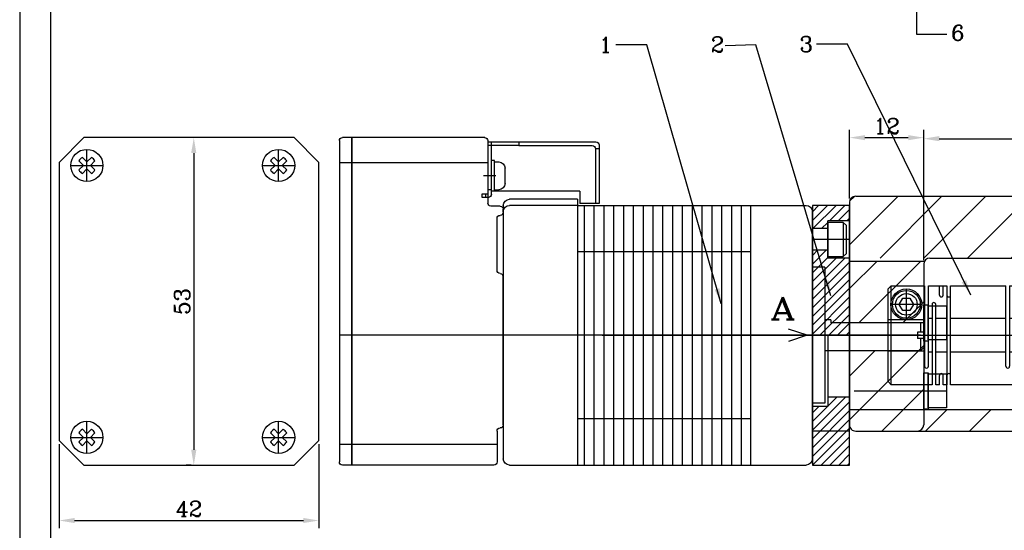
# Model space of a CAD drawing. Extents: x -633 to -223, y -264 to 23.
# Tile 2 of 7: x -633 to -474, y -149 to -67. Entities that reach past the tile are written whole.
import ezdxf
from ezdxf.lldxf.tags import DXFTag

# ---------------------------------------------------------------- set-up
doc = ezdxf.new("R2010")
doc.units = 0
doc.header["$MEASUREMENT"] = 0
for name, color, linetype in [('Bracket', 5, 'Continuous'), ('Center', 1, 'CENTER'), ('Dims', 6, 'Continuous'), ('Hidden', 4, 'HIDDEN'), ('Object', 7, 'Continuous'), ('Text', 3, 'Continuous')]:
    doc.layers.add(name, color=color, linetype=linetype)
doc.styles.get("Standard").update_dxf_attribs({"font": 'romanc.shx', "bigfont": 'bigfont.shx'})
tags = doc.linetypes.add('CENTER', pattern=[17.5, 13, -1.5, 1.5, -1.5]).pattern_tags.tags
tags[10:11] = [DXFTag(74, 4), DXFTag(75, 0), DXFTag(340, '0'), DXFTag(46, 1.0), DXFTag(50, 0.0), DXFTag(44, 0.0), DXFTag(45, 0.0)]
tags[8:9] = [DXFTag(74, 4), DXFTag(75, 0), DXFTag(340, '0'), DXFTag(46, 1.0), DXFTag(50, 0.0), DXFTag(44, 0.0), DXFTag(45, 0.0)]
tags[6:7] = [DXFTag(74, 4), DXFTag(75, 0), DXFTag(340, '0'), DXFTag(46, 1.0), DXFTag(50, 0.0), DXFTag(44, 0.0), DXFTag(45, 0.0)]
tags[4:5] = [DXFTag(74, 4), DXFTag(75, 0), DXFTag(340, '0'), DXFTag(46, 1.0), DXFTag(50, 0.0), DXFTag(44, 0.0), DXFTag(45, 0.0)]
tags = doc.linetypes.add('HIDDEN', pattern=[9.525, 6.35, -3.175]).pattern_tags.tags
tags[6:7] = [DXFTag(74, 4), DXFTag(75, 0), DXFTag(340, '0'), DXFTag(46, 1.0), DXFTag(50, 0.0), DXFTag(44, 0.0), DXFTag(45, 0.0)]
tags[4:5] = [DXFTag(74, 4), DXFTag(75, 0), DXFTag(340, '0'), DXFTag(46, 1.0), DXFTag(50, 0.0), DXFTag(44, 0.0), DXFTag(45, 0.0)]
doc.dimstyles.get("Standard").update_dxf_attribs({"dimtxt": 2.5, "dimasz": 2.5, "dimexe": 1.25, "dimexo": 0.625, "dimtad": 1, "dimdec": 3, "dimdsep": 46, "dimtxsty": 'Standard', "dimcen": 2.5, "dimadec": 0, "dimazin": 0, "dimtfac": 1, "dimtdec": 3, "dimtofl": 0, "dimtmove": 0, "dimatfit": 3, "dimfxl": 1, "dimtolj": 1, "dimtzin": 0, "dimarcsym": 0})

# ---------------------------------------------------------------- blocks, each defined once
blk = doc.blocks.new('ƒJƒvƒŠƒ“ƒO‘¤2')
at = {"layer": 'Center', "color": 1, "linetype": 'CENTER'}
for p, q in [((-12.05, 2.5), (-12.05, 7.5)), ((-9.55, 5), (-14.55, 5)), ((-15, 0), (15, 0))]:
    blk.add_line(p, q, dxfattribs=at)
at = {"layer": 'Object'}
for p, q in [((-15, 7.5), (-14.5, 8)), ((-14.5, -8), (-14.5, 8)), ((-14.5, 8), (-9.1, 8)), ((-9.1, 8), (-9.1, -5)), ((-8.5, -5), (-8.5, 8)), ((-8.5, 8), (-5.85, 8)), ((-6.7, 6.5), (-6.7, 8)), ((-6.1, 6.5), (-6.1, 8)), ((-6.1, 8), (-5.5, 8)), ((-5.5, 8), (-5.5, -8)), ((-4.9, 8), (4.05, 8)), ((-4.9, -8), (-4.9, 8)), ((4.05, -5), (4.05, 8)), ((4.65, 8), (4.65, -5)), ((4.65, 8), (7.3, 8)), ((7.3, 6.5), (7.3, 8)), ((7.9, 8), (8.5, 8)), ((7.9, 8), (7.9, 6.5)), ((8.5, 8), (8.5, -8)), ((9.1, -8), (9.1, 8)), ((9.1, 8), (14.5, 8)), ((14.5, 8), (14.5, 0.4)), ((14.5, 8), (15, 7.5)), ((-15, -7.5), (-15, 7.5)), ((15, 7.5), (15, 0.4)), ((-7.9, 5), (-7.9, -8)), ((-7.3, -8), (-7.3, 5)), ((5.25, 5), (5.25, -8)), ((5.85, -8), (5.85, 5)), ((15, 0.4), (9.1, 0.4)), ((10.8, -0.4), (10.8, 0.4)), ((13.3, 0.4), (13.3, -0.4)), ((9.1, -0.4), (15, -0.4)), ((14.5, -0.4), (14.5, -8)), ((15, -0.4), (15, -7.5)), ((9.86, -4.56), (10.3, -5)), ((14.21, -4.5), (9.89, -4.5)), ((14.24, -4.56), (13.8, -5)), ((10.3, -5), (13.8, -5)), ((-14.5, -8), (-15, -7.5)), ((-14.75, -7.75), (-14.75, -7.75)), ((-14.63, -7.88), (-14.63, -7.88)), ((-6.7, -8), (-6.7, -6.5)), ((-6.1, -8), (-6.1, -6.5)), ((7.3, -8), (7.3, -6.5)), ((7.9, -8), (7.9, -6.5)), ((15, -7.5), (14.5, -8)), ((-7.9, -8), (-14.5, -8)), ((-6.7, -8), (-7.3, -8)), ((-5.5, -8), (-6.1, -8)), ((5.25, -8), (-4.9, -8)), ((7.3, -8), (5.85, -8)), ((8.5, -8), (7.9, -8)), ((14.5, -8), (9.1, -8))]:
    blk.add_line(p, q, dxfattribs=at)
for points in [[(10.97, 6.25, -0.13842), (11.05, 6.51, -0.107067), (11.29, 6.76, -0.080477), (11.62, 6.91, -0.068295), (12.05, 6.97, -0.068295)], [(12.05, 6.97, -0.068295), (12.48, 6.91, -0.080477), (12.81, 6.76, -0.107067), (13.05, 6.51, -0.13842), (13.12, 6.25, -0.13842)], [(12.05, 5.21, -0.095554), (11.64, 5.29, -0.097226), (11.29, 5.51, -0.099687), (11.05, 5.85, -0.101501), (10.97, 6.25, -0.101501)], [(13.12, 6.25, -0.101501), (13.04, 5.85, -0.099687), (12.81, 5.51, -0.097226), (12.46, 5.29, -0.095554), (12.05, 5.21, -0.095554)], [(9.55, -6.24, -0.072807), (9.75, -4.88, -0.083903), (10.28, -3.8, -0.106545), (11.14, -3.03, -0.130909), (12.05, -2.78, -0.130909)], [(12.05, -2.78, -0.130909), (12.96, -3.03, -0.106545), (13.82, -3.8, -0.083903), (14.35, -4.88, -0.072807), (14.55, -6.24, -0.072807)], [(12.05, -7.6, -0.055241), (11.04, -7.49, -0.069044), (10.28, -7.2, -0.105776), (9.71, -6.71, -0.16466), (9.55, -6.24, -0.16466)], [(14.55, -6.24, -0.16466), (14.39, -6.71, -0.105776), (13.82, -7.2, -0.069044), (13.06, -7.49, -0.055241), (12.05, -7.6, -0.055241)]]:
    blk.add_lwpolyline(points, format="xyb", dxfattribs=at)
blk.add_lwpolyline([(-12.63, 4), (-13.21, 5), (-12.63, 6), (-11.47, 6), (-10.9, 5), (-11.47, 4)], close=True, dxfattribs=at)
for radius in [2.5, 2.25, 1.75]:
    blk.add_circle((-12.05, 5), radius, dxfattribs=at)
for centre, start, end in [((-6.4, 6.5), 180.0034, 0.0034), ((-5.2, 6.5), 180.0034, 0.0034), ((7.6, 6.5), 180.0034, 0.0034), ((8.8, 6.5), 180.0034, 0.0034), ((-7.6, 5), 0.0034, 180.0034), ((5.55, 5), 0.0034, 180.0034), ((-8.8, -5), 180.0034, 0.0034), ((-6.4, -6.5), 0.0034, 180.0034), ((-5.2, -6.5), 0.0034, 180.0034), ((4.35, -5), 180.0034, 0.0034), ((7.6, -6.5), 0.0034, 180.0034), ((8.8, -6.5), 0.0034, 180.0034)]:
    blk.add_arc(centre, 0.3, start, end, dxfattribs=at)
at = {"layer": 'Text'}
for p, q in [((-9.1, 2.5), (-15, 2.5)), ((-8.5, 2.75), (-7.9, 2.75)), ((-7.3, 2.75), (-5.5, 2.75)), ((-4.9, 2.75), (4.05, 2.75)), ((4.65, 2.75), (5.25, 2.75)), ((5.85, 2.75), (8.5, 2.75)), ((15, 2), (9.1, 2)), ((11.02, 0.4), (11.02, -0.4)), ((13.07, -0.4), (13.07, 0.4)), ((-15, -2.5), (-9.1, -2.5)), ((-7.9, -2.75), (-8.5, -2.75)), ((-5.5, -2.75), (-7.3, -2.75)), ((4.05, -2.75), (-4.9, -2.75)), ((5.25, -2.75), (4.65, -2.75)), ((8.5, -2.75), (5.85, -2.75)), ((9.1, -2), (15, -2))]:
    blk.add_line(p, q, dxfattribs=at)
for points in [[(10.75, 6.25, -0.142396), (10.84, 6.55, -0.107169), (11.13, 6.85, -0.078685), (11.53, 7.02, -0.066066), (12.05, 7.09, -0.066066)], [(12.05, 7.09, -0.066066), (12.57, 7.02, -0.078685), (12.97, 6.85, -0.107169), (13.26, 6.55, -0.142396), (13.35, 6.25, -0.142396)], [(12.05, 4.93, -0.099484), (11.55, 5.03, -0.098897), (11.13, 5.32, -0.098078), (10.85, 5.74, -0.097507), (10.75, 6.25, -0.097507)], [(13.35, 6.25, -0.097507), (13.25, 5.74, -0.098078), (12.97, 5.32, -0.098897), (12.55, 5.03, -0.099484), (12.05, 4.93, -0.099484)]]:
    blk.add_lwpolyline(points, format="xyb", dxfattribs=at)
blk = doc.blocks.new('ƒP\x81[ƒuƒ‹ƒP\x81[ƒX2')
at = {"layer": 'Center'}
blk.add_line((-1.29, 0), (0.68, 0), dxfattribs=at)
at = {"layer": 'Hidden', "ltscale": 0.5}
for p, q in [((-5, 4.9), (0, 4.9)), ((-17.4, 4.4), (-17.4, -4.5))]:
    blk.add_line(p, q, dxfattribs=at)
at = {"layer": 'Object'}
for p, q in [((-18, 5), (-18, -4.5)), ((0, 5.5), (-17.5, 5.5)), ((-5, 5.5), (-5, 4.9)), ((-5, 4.9), (-5, 4.9)), ((-0.6, -3), (-0.6, 5.5)), ((0, 5.5), (0, -2.9)), ((-17.4, 4.4), (-18, 4.4)), ((-14.9, -2.5), (-0.6, -2.5)), ((-14.9, -2.5), (-14.9, -4.5)), ((-0.6, -2.29), (0, -2.29)), ((0.9, -2.9), (0, -2.9)), ((0.3, -3.5), (0.3, -2.9)), ((0.9, -3.5), (0.9, -2.9)), ((-18, -4.5), (-14.9, -4.5)), ((-0.1, -3.5), (0.9, -3.5))]:
    blk.add_line(p, q, dxfattribs=at)
at = {"layer": 'Object', "ltscale": 0.5}
blk.add_line((-5, 4.9), (-16.9, 4.9), dxfattribs=at)
at = {"layer": 'Object'}
for centre, start, end in [((-17.5, 5), 90, 180), ((-16.9, 4.4), 90, 180), ((-0.1, -3), 180, 270)]:
    blk.add_arc(centre, 0.5, start, end, dxfattribs=at)
blk = doc.blocks.new('42coolM1')
at = {"layer": 'Text'}
h = blk.add_hatch(dxfattribs=at)
h.set_pattern_fill('ANSI31', color=256, scale=0.5, angle=45, style=0)
h.set_pattern_definition([(90, (-143.7307, -82.7166), (-1.5875, 3e-16), [])])
h.paths.add_polyline_path([(10, 21), (10, 13.5), (38, 13.5), (38, 21)])
h.paths.add_polyline_path([(10, 13.5), (10, 0), (38, 0), (38, 13.5)])
h.paths.add_polyline_path([(38, -13.5), (38, 0), (10, 0), (10, -13.5)])
h.paths.add_polyline_path([(10, -13.5), (10, -21), (38, -21), (38, -13.5)])
at = {"layer": 'Center', "ltscale": 0.5}
blk.add_line((-17.5, 0), (76.5, 0), dxfattribs=at)
at = {"layer": 'Hidden', "ltscale": 0.5}
for p, q in [((-2, 11), (-2, -11)), ((-2, 11), (0, 11)), ((-18, 2), (-3, 2)), ((-3, 2.5), (-3, 2)), ((-3, 2.5), (-2, 2.5)), ((-17.5, -2.5), (-2, -2.5)), ((-2, -11), (0, -11))]:
    blk.add_line(p, q, dxfattribs=at)
at = {"layer": 'Hidden', "ltscale": 10}
for p, q in [((-18, 2), (-18, 0.5)), ((-18, 0.5), (-17, 0.5)), ((-18, -0.5), (-17, -0.5)), ((-18, -0.5), (-18, -2)), ((-17.5, -2.5), (-18, -2))]:
    blk.add_line(p, q, dxfattribs=at)
at = {"layer": 'Hidden'}
for p, q in [((-17.5, 2), (-17.5, 0.5)), ((-17, 0.5), (-17, -0.5)), ((-17.5, -0.5), (-17.5, -2.5))]:
    blk.add_line(p, q, dxfattribs=at)
at = {"layer": 'Object'}
for p, q in [((53, 32), (76, 32)), ((76.5, 27.98), (52.5, 27.98)), ((76.5, -17.64), (51, -17.64)), ((51.5, -21), (76, -21))]:
    blk.add_line(p, q, dxfattribs=at)
at = {"layer": 'Object', "ltscale": 10}
for p, q in [((74.5, -21), (74.5, 32)), ((76.5, 31.5), (76.5, -20.5)), ((10, 21), (10, -21)), ((38, 22), (38, -21)), ((38, 22), (49, 22)), ((0, -20), (0, 20)), ((50, 20), (50, -20)), ((10, 13.5), (38, 13.5)), ((50, -14.5), (50, 9.5)), ((10, -13.5), (38, -13.5)), ((49, -21), (1, -21))]:
    blk.add_line(p, q, dxfattribs=at)
at = {"layer": 'Object', "ltscale": 0.5}
for p, q in [((74.5, 32), (74.5, -20.99)), ((52.5, 31.5), (52.5, 21.4)), ((51.4, 28.05), (50.7, 28.05)), ((51.4, 23.3), (51.4, 28.3)), ((51.4, 28.3), (51.9, 28.3)), ((51.9, 23.35), (51.9, 28.25)), ((49.7, 24.55), (49.7, 27.05)), ((51.4, 23.55), (50.7, 23.55)), ((38, 21), (1, 21)), ((38, 21), (49, 21)), ((50, 21), (50, 20)), ((50.5, 20.9), (52, 20.9)), ((50, 19.9), (50, 20.4)), ((51, 18.18), (51, 18.9)), ((51, 10.5), (51, 18.18)), ((50, 9.5), (50, -14.5)), ((51, -15.5), (51, -20.5))]:
    blk.add_line(p, q, dxfattribs=at)
for centre, radius, start, end in [((53, 31.5), 0.5, 89.3905, 180), ((50.7, 27.05), 1, 90, 180), ((50.7, 24.55), 1, 180, 270), ((50.5, 20.4), 0.5, 90, 180), ((52, 21.4), 0.5, 270, 0), ((50.5, 19.9), 0.5, 180, 270), ((50.5, 18.9), 0.5, 0, 90), ((50.5, 9.5), 0.5, 90, 180), ((50.5, 10.5), 0.5, 270, 0), ((50.5, -14.5), 0.5, 180, 270), ((50.5, -15.5), 0.5, 0, 90), ((51.5, -20.5), 0.5, 180, 270.6095)]:
    blk.add_arc(centre, radius, start, end, dxfattribs=at)
at = {"layer": 'Object', "ltscale": 10}
for centre, radius, start, end in [((76, 31.5), 0.5, 0, 90), ((1, 20), 1, 90, 180), ((49, 21), 1, 0, 90), ((49, 20), 1, 0, 90), ((1, -20), 1, 180, 270), ((49, -20), 1, 270, 0), ((76, -20.5), 0.5, 270, 0)]:
    blk.add_arc(centre, radius, start, end, dxfattribs=at)
at = {"layer": 'Center', "ltscale": 0.5, "extrusion": (0, 0, -1), "xscale": -1, "zscale": -1}
blk.add_blockref('ƒP\x81[ƒuƒ‹ƒP\x81[ƒX2', (-52.5, 25.8), dxfattribs=at)
blk = doc.blocks.new('*D13')
at = {"layer": 'Defpoints', "color": 0}
for p in [(-487.2, -85.86), (-499.2, -96.34), (-487.2, -106.34)]:
    blk.add_point(p, dxfattribs=at)
at = {"layer": 'Dims', "color": 0, "lineweight": -2}
for p, q in [((-499.2, -95.71), (-499.2, -84.61)), ((-496.7, -85.86), (-489.7, -85.86)), ((-487.2, -105.71), (-487.2, -84.61))]:
    blk.add_line(p, q, dxfattribs=at)
at = {"layer": 'Dims', "color": 0}
for points in [[(-496.7, -85.45), (-496.7, -86.28), (-499.2, -85.86)], [(-489.7, -85.45), (-489.7, -86.28), (-487.2, -85.86)]]:
    blk.add_solid(points, dxfattribs=at)
at = {"layer": 'Dims', "color": 0, "insert": (-493.2, -83.99), "char_height": 2.5, "attachment_point": 5}
blk.add_mtext('\\A1;12', dxfattribs=at)
blk = doc.blocks.new('42ƒvƒŒ\x81[ƒg')
at = {"layer": 'Text'}
h = blk.add_hatch(dxfattribs=at)
h.set_pattern_fill('ANSI31', color=256, scale=8, style=0)
h.set_pattern_definition([(45, (135.8589, 24.2048), (-0.707107, 0.707107), [])])
h.paths.add_polyline_path([(0, 21), (0, 17.25), (2.5, 17.25), (2.5, 18.5), (6, 18.5), (6, 21)])
h.paths.add_polyline_path([(0, 0), (6, 0), (6, 12.5), (2.5, 12.5), (2.5, 13.75), (0, 13.75)])
h.paths.add_polyline_path([(6, -15.5), (6, -10), (2.5, -10), (2.5, -11.5), (0, -11.5), (0, -15.5)])
h.paths.add_polyline_path([(0, -15.5), (0, -21), (6, -21), (6, -15.5)])
at = {"layer": 'Bracket'}
for p, q in [((0, 21), (0, -21)), ((6, 21), (0, 21)), ((6, -21), (6, 21)), ((2.5, 12.5), (2.5, 18.5)), ((6, 18.5), (2.5, 18.5)), ((2.5, 17.25), (0, 17.25)), ((2.5, 13.75), (0, 13.75)), ((6, 12.5), (2.5, 12.5)), ((2.5, 0), (2.5, -11.5)), ((6, -10), (2.5, -10)), ((2.5, -11.5), (0, -11.5)), ((0, -21), (6, -21))]:
    blk.add_line(p, q, dxfattribs=at)
at = {"layer": 'Center'}
for p, q in [((6, 15.5), (0, 15.5)), ((6, 0), (0, 0)), ((6, -15.5), (0, -15.5))]:
    blk.add_line(p, q, dxfattribs=at)
blk = doc.blocks.new('*D49')
at = {"layer": 'Defpoints', "color": 0}
for p in [(-627.03, -134.86), (-585.03, -134.86), (-585.03, -147.81)]:
    blk.add_point(p, dxfattribs=at)
at = {"layer": 'Dims', "color": 0, "lineweight": -2}
for p, q in [((-627.03, -135.48), (-627.03, -149.06)), ((-585.03, -135.48), (-585.03, -149.06)), ((-624.53, -147.81), (-587.53, -147.81))]:
    blk.add_line(p, q, dxfattribs=at)
at = {"layer": 'Dims', "color": 0}
for points in [[(-624.53, -147.39), (-624.53, -148.22), (-627.03, -147.81)], [(-587.53, -147.39), (-587.53, -148.22), (-585.03, -147.81)]]:
    blk.add_solid(points, dxfattribs=at)
at = {"layer": 'Dims', "color": 0, "insert": (-606.03, -145.93), "char_height": 2.5, "attachment_point": 5}
blk.add_mtext('\\A1;42', dxfattribs=at)
blk = doc.blocks.new('*D48')
at = {"layer": 'Defpoints', "color": 0}
for p in [(-605.03, -85.86), (-605.25, -138.86), (-605.03, -138.86)]:
    blk.add_point(p, dxfattribs=at)
at = {"layer": 'Dims', "color": 0, "lineweight": -2}
for p, q in [((-605.66, -85.86), (-606.5, -85.86)), ((-605.25, -88.36), (-605.25, -136.36)), ((-605.66, -138.86), (-606.5, -138.86))]:
    blk.add_line(p, q, dxfattribs=at)
at = {"layer": 'Dims', "color": 0}
for points in [[(-605.67, -88.36), (-604.83, -88.36), (-605.25, -85.86)], [(-605.67, -136.36), (-604.83, -136.36), (-605.25, -138.86)]]:
    blk.add_solid(points, dxfattribs=at)
at = {"layer": 'Dims', "color": 0, "insert": (-607.13, -112.36), "char_height": 2.5, "attachment_point": 5, "rotation": 90}
blk.add_mtext('\\A1;53', dxfattribs=at)
blk = doc.blocks.new('*D36')
at = {"layer": 'Defpoints', "color": 0}
for p in [(-453.2, -86.03), (-453.2, -95.34), (-487.2, -106.34)]:
    blk.add_point(p, dxfattribs=at)
at = {"layer": 'Dims', "color": 0, "lineweight": -2}
for p, q in [((-487.2, -105.71), (-487.2, -84.78)), ((-453.2, -94.71), (-453.2, -84.78)), ((-484.7, -86.03), (-455.7, -86.03))]:
    blk.add_line(p, q, dxfattribs=at)
at = {"layer": 'Dims', "color": 0}
for points in [[(-484.7, -85.61), (-484.7, -86.44), (-487.2, -86.03)], [(-455.7, -85.61), (-455.7, -86.44), (-453.2, -86.03)]]:
    blk.add_solid(points, dxfattribs=at)
at = {"layer": 'Dims', "color": 0, "insert": (-470.2, -84.15), "char_height": 2.5, "attachment_point": 5}
blk.add_mtext('\\A1;34', dxfattribs=at)

msp = doc.modelspace()

# ---------------------------------------------------------------- hatches: boundary and pattern name
at = {"layer": 'Text'}
h = msp.add_hatch(dxfattribs=at)
h.set_pattern_fill('ANSI31', color=256, scale=40, style=0)
h.paths.add_polyline_path([(-453.204, -95.3371), (-498.2104, -95.3371, 0.40596801), (-499.2039, -96.3151), (-499.2039, -105.3371), (-453.204, -105.3371)])
h = msp.add_hatch(dxfattribs=at)
h.set_pattern_fill('ANSI31', color=256, scale=40, style=0)
h.paths.add_polyline_path([(-487.2039, -106.359, -0.01095511), (-487.2039, -106.3152), (-487.2039, -105.8371), (-499.2039, -105.8371), (-499.2039, -115.8371), (-487.7039, -115.8371), (-487.7039, -117.3371), (-488.7039, -117.3371), (-488.7039, -118.3371), (-487.7039, -118.3371), (-487.7039, -119.8371), (-488.2039, -120.3371), (-499.2039, -120.3371), (-499.2039, -129.8371), (-487.2039, -129.8371)])
h.paths.add_polyline_path([(-487.2039, -129.8371), (-499.2039, -129.8371), (-499.2039, -132.359, 0.40781093), (-498.2041, -133.3371), (-487.2039, -133.3371)])
h = msp.add_hatch(dxfattribs=at)
h.set_pattern_fill('ANSI31', color=256, scale=40, style=0)
h.paths.add_polyline_path([(-487.2039, -129.8371), (-487.2039, -133.3371), (-452.2039, -133.3371), (-452.2039, -133.3371), (-452.2039, -133.3371), (-449.2039, -133.3371), (-449.2039, -129.8371)])

# ---------------------------------------------------------------- linework, layer by layer
at = {"layer": 'Center'}
for p, q in [((-622.5308, -92.8556), (-622.5308, -87.8556)), ((-591.5308, -92.8556), (-591.5308, -87.8556)), ((-625.0308, -90.3556), (-620.0308, -90.3556)), ((-594.0308, -90.3556), (-589.0308, -90.3556)), ((-539.2039, -117.8371), (-233.2432, -117.8371)), ((-498.4668, -126.8371), (-483.5037, -126.8371)), ((-622.5308, -136.8556), (-622.5308, -131.8556)), ((-591.5308, -136.8556), (-591.5308, -131.8556)), ((-625.0308, -134.3556), (-620.0308, -134.3556)), ((-594.0308, -134.3556), (-589.0308, -134.3556))]:
    msp.add_line(p, q, dxfattribs=at)
at = {"layer": 'Dims'}
for p, q in [((-488.3719, -64.6327), (-488.3719, -69.1454)), ((-488.3719, -69.1454), (-483.44, -69.1454))]:
    msp.add_line(p, q, dxfattribs=at)
msp.add_lwpolyline([(-633.4021, -263.8857), (-223.4021, -263.8857), (-223.4021, 23.1143), (-633.4021, 23.1143)], close=True, dxfattribs=at)
at = {"layer": 'Hidden'}
for p, q in [((-499.2039, -105.8371), (-487.2039, -105.8371)), ((-499.2039, -129.8371), (-487.2039, -129.8371))]:
    msp.add_line(p, q, dxfattribs=at)
at = {"layer": 'Object'}
for p, q in [((-623.0308, -85.8556), (-627.0308, -89.8556)), ((-589.0308, -85.8556), (-623.0308, -85.8556)), ((-585.0308, -89.8556), (-589.0308, -85.8556)), ((-623.2702, -89.0505), (-622.5308, -89.79)), ((-622.5308, -89.79), (-621.7914, -89.0505)), ((-592.2702, -89.0505), (-591.5308, -89.79)), ((-591.5308, -89.79), (-590.7914, -89.0505)), ((-627.0308, -89.8556), (-627.0308, -134.8556)), ((-623.8359, -89.6162), (-623.0965, -90.3556)), ((-623.8359, -91.095), (-623.0965, -90.3556)), ((-621.9651, -90.3556), (-621.2257, -89.6162)), ((-621.9651, -90.3556), (-621.2257, -91.095)), ((-592.8359, -89.6162), (-592.0965, -90.3556)), ((-592.8359, -91.095), (-592.0965, -90.3556)), ((-590.9651, -90.3556), (-590.2257, -89.6162)), ((-590.9651, -90.3556), (-590.2257, -91.095)), ((-585.0308, -134.8556), (-585.0308, -89.8556)), ((-581.7039, -89.8556), (-557.7039, -89.8556)), ((-623.2702, -91.6607), (-622.5308, -90.9213)), ((-622.5308, -90.9213), (-621.7914, -91.6607)), ((-592.2702, -91.6607), (-591.5308, -90.9213)), ((-591.5308, -90.9213), (-590.7914, -91.6607)), ((-498.2041, -95.3371), (-450.6975, -95.3371)), ((-499.2039, -96.3371), (-499.2039, -132.3371)), ((-487.2039, -106.3152), (-487.2039, -132.3371)), ((-486.2041, -105.3371), (-450.204, -105.3371)), ((-506.0708, -117.8371), (-509.0708, -116.8371)), ((-514.0708, -117.8371), (-510.0699, -117.8371)), ((-506.0708, -117.8371), (-514.0708, -117.8371)), ((-506.0708, -117.8371), (-509.0708, -118.8371)), ((-487.2039, -117.8371), (-453.4039, -117.8371)), ((-487.2039, -129.8371), (-453.204, -129.8371)), ((-623.8359, -133.6162), (-623.0965, -134.3556)), ((-623.2702, -133.0505), (-622.5308, -133.79)), ((-622.5308, -133.79), (-621.7914, -133.0505)), ((-621.9651, -134.3556), (-621.2257, -133.6162)), ((-592.8359, -133.6162), (-592.0965, -134.3556)), ((-592.2702, -133.0505), (-591.5308, -133.79)), ((-591.5308, -133.79), (-590.7914, -133.0505)), ((-590.9651, -134.3556), (-590.2257, -133.6162)), ((-498.2041, -133.3371), (-440.2039, -133.3371)), ((-627.0308, -134.8556), (-623.0308, -138.8556)), ((-623.8359, -135.095), (-623.0965, -134.3556)), ((-623.2702, -135.6607), (-622.5308, -134.9213)), ((-622.5308, -134.9213), (-621.7914, -135.6607)), ((-621.9651, -134.3556), (-621.2257, -135.095)), ((-592.8359, -135.095), (-592.0965, -134.3556)), ((-592.2702, -135.6607), (-591.5308, -134.9213)), ((-591.5308, -134.9213), (-590.7914, -135.6607)), ((-590.9651, -134.3556), (-590.2257, -135.095)), ((-589.0308, -138.8556), (-585.0308, -134.8556)), ((-581.7039, -135.4806), (-556.2039, -135.4806)), ((-623.0308, -138.8556), (-589.0308, -138.8556))]:
    msp.add_line(p, q, dxfattribs=at)
for points in [[(-628.4021, -258.8857), (-228.4021, -258.8857), (-228.4021, 18.1143), (-628.4021, 18.1143)], [(-487.2039, -112.8871), (-486.5037, -112.8871), (-486.5037, -118.787), (-487.2039, -118.787)], [(-486.5037, -113.0871), (-483.5037, -113.0871), (-483.5037, -118.5871), (-486.5037, -118.5871)], [(-487.2039, -123.8871), (-486.5037, -123.8871), (-486.5037, -129.787), (-487.2039, -129.787)], [(-486.5037, -124.0871), (-483.5037, -124.0871), (-483.5037, -129.5871), (-486.5037, -129.5871)]]:
    msp.add_lwpolyline(points, close=True, dxfattribs=at)
for centre in [(-622.5308, -90.3556), (-591.5308, -90.3556), (-622.5308, -134.3556), (-591.5308, -134.3556)]:
    msp.add_circle(centre, 2.6, dxfattribs=at)
for centre, radius, start, end in [((-622.5308, -90.3556), 1.5, 119.53399, 150.46601), ((-622.5308, -90.3556), 1.5, 29.53399, 60.46601), ((-591.5308, -90.3556), 1.5, 119.53399, 150.46601), ((-591.5308, -90.3556), 1.5, 29.53399, 60.46601), ((-622.5308, -90.3556), 1.5, 209.53399, 240.46601), ((-622.5308, -90.3556), 1.5, 299.53399, 330.46601), ((-591.5308, -90.3556), 1.5, 209.53399, 240.46601), ((-591.5308, -90.3556), 1.5, 299.53399, 330.46601), ((-498.2041, -96.3371), 1, 89.999982, 179.99996), ((-486.2041, -106.3371), 1, 89.999982, 179.99996), ((-622.5308, -134.3556), 1.5, 119.53399, 150.46601), ((-622.5308, -134.3556), 1.5, 29.53399, 60.46601), ((-591.5308, -134.3556), 1.5, 119.53399, 150.46601), ((-591.5308, -134.3556), 1.5, 29.53399, 60.46601), ((-498.2041, -132.3371), 1, 179.99996, 270), ((-488.204, -132.3371), 1, 270.00002, 0), ((-622.5308, -134.3556), 1.5, 209.53399, 240.46601), ((-622.5308, -134.3556), 1.5, 299.53399, 330.46601), ((-591.5308, -134.3556), 1.5, 209.53399, 240.46601), ((-591.5308, -134.3556), 1.5, 299.53399, 330.46601)]:
    msp.add_arc(centre, radius, start, end, dxfattribs=at)
at = {"layer": 'Text'}
msp.add_line((-500.2041, -99.5871), (-500.2041, -105.0871), dxfattribs=at)
msp.add_lwpolyline([(-502.7039, -105.0871), (-500.2041, -105.0871), (-499.7041, -104.5871), (-499.7041, -100.0871), (-500.2041, -99.5871), (-502.7039, -99.5871)], close=True, dxfattribs=at)

# ---------------------------------------------------------------- block references
at = {"layer": 'Object', "xscale": -1}
msp.add_blockref('42coolM1', (-505.2039, -117.8371), dxfattribs=at)
at = {"layer": 'Object'}
for name, p in [('42ƒvƒŒ\x81[ƒg', (-505.2039, -117.8371)), ('ƒJƒvƒŠƒ“ƒO‘¤2', (-477.9536, -117.8369))]:
    msp.add_blockref(name, p, dxfattribs=at)

# ---------------------------------------------------------------- texts
at = {"layer": 'Dims', "width": 1.333333}
msp.add_text('A', height=3.6, dxfattribs=at).set_placement((-512.0417, -115.2693))
at = {"layer": 'Dims', "char_height": 2.5}
for s, insert, attachment_point in [('6', (-482.7469, -67.6683), 1), ('1', (-537.6153, -72.0996), 9), ('2', (-521.6127, -69.5483), 1), ('3', (-505.1456, -71.9805), 9)]:
    msp.add_mtext(s, dxfattribs=dict(at, insert=insert, attachment_point=attachment_point))

# ---------------------------------------------------------------- dimensions: what is measured, and where the dimension line sits
at = {"layer": 'Dims'}
for base, p1, p2, picture, middle in [((-487.2039, -85.8638), (-499.2039, -96.3371), (-487.2039, -106.3371), '*D13', (-493.2039, -83.9888)), ((-453.204, -86.0264), (-487.2041, -106.3371), (-453.204, -95.3371), '*D36', (-470.204, -84.1514)), ((-585.0308, -147.8051), (-627.0308, -134.8556), (-585.0308, -134.8556), '*D49', (-606.0308, -145.9301))]:
    dim = msp.add_linear_dim(base=base, p1=p1, p2=p2, dimstyle='Standard', dxfattribs=at)
    dim.commit()
    dim.dimension.update_dxf_attribs({"geometry": picture, "text_midpoint": middle})
dim = msp.add_linear_dim(base=(-605.2502, -138.8556), p1=(-605.0308, -85.8556), p2=(-605.0308, -138.8556), angle=90, dimstyle='Standard', dxfattribs=at)
dim.commit()
dim.dimension.update_dxf_attribs({"geometry": '*D48', "text_midpoint": (-607.1252, -112.3556)})

# ---------------------------------------------------------------- leaders
for points in [[(-519.9385, -112.7371), (-531.9903, -70.8496), (-536.9903, -70.8496)], [(-502.2039, -111.4529), (-514.3358, -70.8496), (-519.3335, -71.0009)], [(-479.6045, -111.3365), (-499.5206, -70.7305), (-504.5206, -70.7305)]]:
    msp.add_leader(points, dimstyle='Standard', override={"dimgap": 0.625, "dimtad": 0}, dxfattribs=at)

doc.saveas('drawing.dxf')
